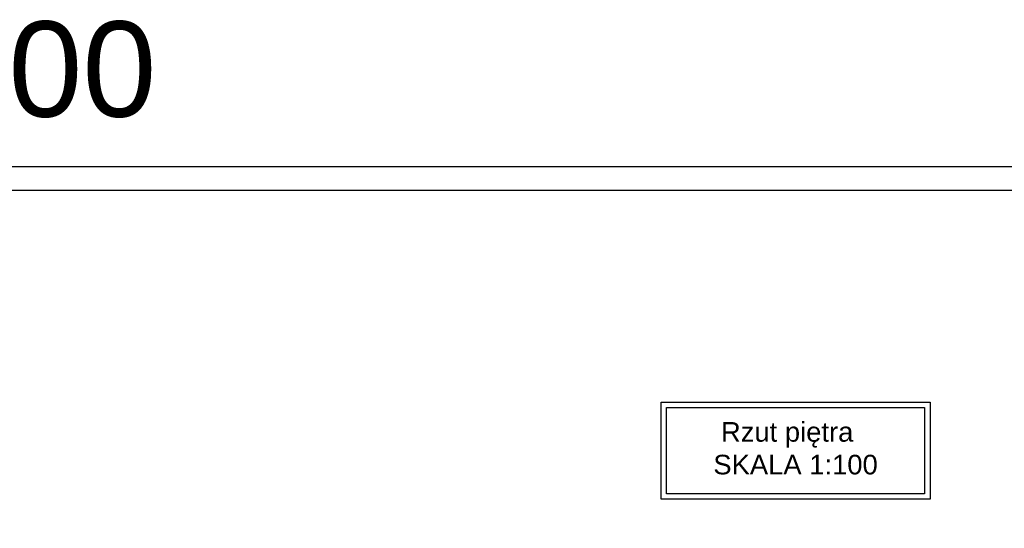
# Model space of a CAD drawing. Header units: inches. Extents: x -112469 to 885939, y -131046 to 286269.
# Tile 55 of 138: x -1727 to 18942, y -34259 to -23586. Entities that reach past the tile are written whole.
import ezdxf

# ---------------------------------------------------------------- set-up
doc = ezdxf.new("R2010")
doc.units = ezdxf.units.IN
doc.header["$MEASUREMENT"] = 0
doc.styles.get("Standard").update_dxf_attribs({"font": 'arial.ttf'})

msp = doc.modelspace()

# ---------------------------------------------------------------- linework, layer by layer
for points in [[(-5630, -26665), (94370, -26665), (94370, -68665), (-5630, -68665)], [(-5130, -27165), (93870, -27165), (93870, -68165), (-5130, -68165)], [(11736, -31610), (17386, -31610), (17386, -33650), (11736, -33650)], [(11854, -31727), (17269, -31727), (17269, -33533), (11854, -33533)]]:
    msp.add_lwpolyline(points, close=True)

# ---------------------------------------------------------------- texts
at = {"width": 22558.04, "attachment_point": 1}
for s, insert, char_height in [('1000', (-5072, -23622), 2000), (' Rzut piętra\\PSKALA 1:100', (12834, -32030), 411.6)]:
    msp.add_mtext(s, dxfattribs=dict(at, insert=insert, char_height=char_height))

doc.saveas('drawing.dxf')
